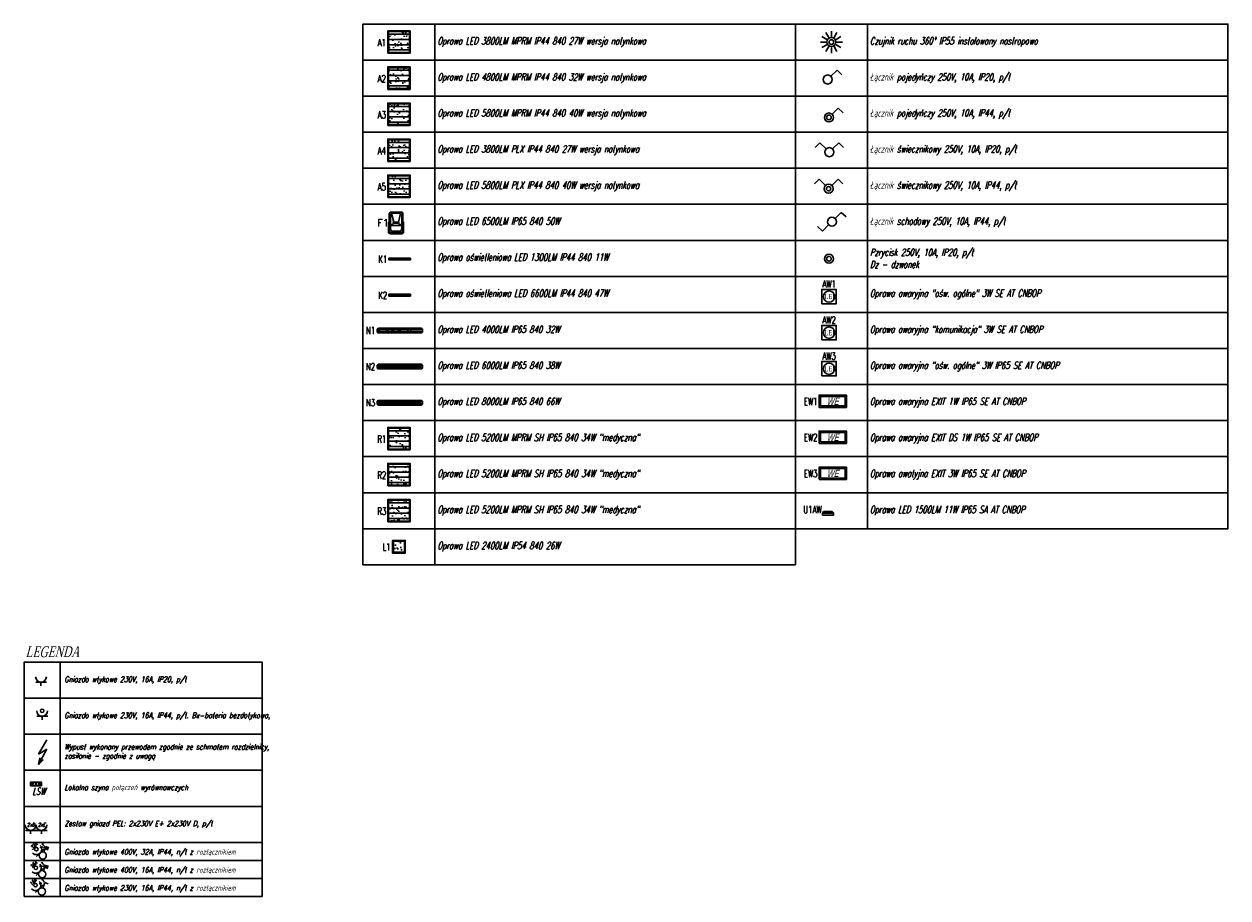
# Model space of a CAD drawing. Header units: millimetres. Extents: x 181179 to 194214, y -11455 to -6501.
# Tile 5 of 6: x 190874 to 194214, y -10968 to -8543. Entities that reach past the tile are written whole.
import ezdxf
from ezdxf.enums import TextEntityAlignment as Align

# ---------------------------------------------------------------- set-up
doc = ezdxf.new("R2010")
doc.units = ezdxf.units.MM
doc.linetypes.add('DASHEDX2', pattern=[38.1, 25.4, -12.7])
doc.layers.get('0').update_dxf_attribs({"lineweight": 30})
for name, color, linetype, lineweight in [('ele_oswietlenie', 4, 'Continuous', 30), ('ele_sila', 6, 'Continuous', 30), ('ele_uziom', 3, 'DASHEDX2', 30)]:
    doc.layers.add(name, color=color, linetype=linetype, lineweight=lineweight)
doc.styles.add('Opis ele', font='romans.shx', dxfattribs={"width": 0.7})
doc.styles.get("Standard").update_dxf_attribs({"font": 'romans.shx', "width": 0.7, "oblique": 15})

# ---------------------------------------------------------------- blocks, each defined once
blk = doc.blocks.new('Oprawa TORINO M 4x18W')
at = {"lineweight": 0}
h = blk.add_hatch(dxfattribs=at)
h.set_pattern_fill('AR-SAND', color=256, scale=0.5, style=0)
h.paths.add_polyline_path([(-70.4, -42.2), (-70.4, 15.8), (-12.4, 15.8), (-12.4, -42.2)])
for p, q in [((-68.4, 10.6), (-68.4, 6.6)), ((-68.4, 8.6), (-14.4, 8.6)), ((-14.4, 10.6), (-14.4, 6.6)), ((-68.4, -3.9), (-68.4, -7.9)), ((-68.4, -5.9), (-14.4, -5.9)), ((-68.4, -18.4), (-68.4, -22.4)), ((-68.4, -20.4), (-14.4, -20.4)), ((-68.4, -32.9), (-68.4, -36.9)), ((-14.4, -3.9), (-14.4, -7.9)), ((-14.4, -18.4), (-14.4, -22.4)), ((-14.4, -32.9), (-14.4, -36.9)), ((-68.4, -34.9), (-14.4, -34.9))]:
    blk.add_line(p, q)
for points in [[(-72.4, -44.2), (-10.4, -44.2), (-10.4, 17.8), (-72.4, 17.8)], [(-70.4, -42.2), (-12.4, -42.2), (-12.4, 15.8), (-70.4, 15.8)]]:
    blk.add_lwpolyline(points, close=True)
at = {"width": 0.7}
blk.add_attdef('RO/OB', text='', height=20, dxfattribs=at).set_placement((-47, 26.2), align=Align.MIDDLE)
at = {"flags": 1}
blk.add_attdef('MOC', (6.7, -7.2), '', height=10, dxfattribs=at)
for tag, p in [('OZNACZENIE', (-88.9, -14.7)), ('GRUPA', (26.5, -21.1))]:
    blk.add_attdef(tag, text='', height=15).set_placement(p, align=Align.MIDDLE)
at = {"color": 3}
blk.add_attdef('AW', (-50.1, -56.6), '', height=15, dxfattribs=at)
blk = doc.blocks.new('Oprawa PowerLug 1x150W 180')
for p, q in [((-47.8, -41.7), (-44, -57.5)), ((-31.5, -41.7), (-35.2, -57.5)), ((-53.4, -56.9), (-53.1, -56.9)), ((-53.4, -56.9), (-53.4, -76.9)), ((-53.1, -56.9), (-53.1, -76.7)), ((-45.6, -60.8), (-50.1, -63.1)), ((-50.1, -63.1), (-29.1, -63.1)), ((-44, -58.1), (-43.4, -58.1)), ((-44, -58.4), (-43.4, -58.4)), ((-42.6, -57.4), (-36.7, -57.4)), ((-36.7, -59.1), (-42.6, -59.1)), ((-35.9, -58.1), (-35.3, -58.1)), ((-35.9, -58.4), (-35.3, -58.4)), ((-33.6, -60.8), (-29.1, -63.1)), ((-26.1, -56.9), (-25.8, -56.9)), ((-26.1, -56.9), (-26.1, -76.7)), ((-25.8, -56.9), (-25.8, -76.9)), ((-53.4, -76.9), (-49.9, -78.5)), ((-53.1, -76.7), (-49.8, -78.2)), ((-29.3, -78.5), (-49.9, -78.5)), ((-29.3, -78.5), (-49.9, -78.5)), ((-49.8, -78.2), (-29.4, -78.2)), ((-46.3, -78), (-45.9, -78)), ((-46.3, -78.2), (-46.3, -78)), ((-45.9, -78.2), (-46.3, -78.2)), ((-45.9, -78), (-45.6, -78)), ((-45.6, -78.2), (-45.9, -78.2)), ((-45.6, -78), (-45.6, -78.2)), ((-33.3, -78), (-33.7, -78)), ((-33.7, -78), (-33.7, -78.2)), ((-32.9, -78), (-33.3, -78)), ((-32.9, -78.2), (-32.9, -78)), ((-26.1, -76.7), (-29.4, -78.2)), ((-25.8, -76.9), (-29.3, -78.5))]:
    blk.add_line(p, q)
for points in [[(-49.1, -75.9), (-30.1, -75.9, 0.414214), (-27.1, -72.9), (-27.1, -41.9, 0.414214), (-30.1, -38.9), (-49.1, -38.9, 0.414214), (-52.1, -41.9), (-52.1, -72.9, 0.414214)], [(-45.1, -73.9), (-34.1, -73.9, 0.414214), (-29.1, -68.9), (-29.1, -45.9, 0.414214), (-34.1, -40.9), (-45.1, -40.9, 0.414214), (-50.1, -45.9), (-50.1, -68.9, 0.414214)]]:
    blk.add_lwpolyline(points, format="xyb", close=True)
for points in [[(-53.1, -57.9), (-52.1, -57.9), (-52.1, -56.9), (-53.1, -56.9)], [(-44.8, -57.9), (-44, -57.9), (-44, -58.5), (-44.8, -58.5)], [(-34.4, -57.9), (-35.2, -57.9), (-35.2, -58.5), (-34.4, -58.5)], [(-27.1, -57.9), (-26.1, -57.9), (-26.1, -56.9), (-27.1, -56.9)], [(-46.7, -78), (-46.3, -78), (-46.3, -78.2), (-46.7, -78.2)], [(-45.6, -78), (-45.2, -78), (-45.2, -78.2), (-45.6, -78.2)], [(-33.7, -78), (-34, -78), (-34, -78.2), (-33.7, -78.2)], [(-32.5, -78), (-32.9, -78), (-32.9, -78.2), (-32.5, -78.2)]]:
    blk.add_lwpolyline(points, close=True)
for centre, radius, start, end in [((-47, -58.2), 3, 296.9569, 13.187), ((-42.6, -58.2), 0.851, 90, 270), ((-36.7, -58.2), 0.851, 270, 90), ((-32.3, -58.2), 3, 166.813, 243.0431)]:
    blk.add_arc(centre, radius, start, end)
for tag, p in [('RO/OB', (-31.7, 15.3)), ('OZNACZENIE', (-117.1, -28.3)), ('GRUPA', (26.5, -21.1))]:
    blk.add_attdef(tag, text='', height=10).set_placement(p, align=Align.MIDDLE)
at = {"flags": 1}
blk.add_attdef('MOC', (6.7, -7.2), '', height=10, dxfattribs=at)
blk.add_attdef('AW', (-40.5, -73.8), '', height=10)
blk = doc.blocks.new('Oprawa X-WALL LED')
blk.add_line((-121.6, -6.5), (-61.6, -6.5))
blk.add_lwpolyline([(-121.6, -9), (-61.6, -9), (-61.6, -4), (-121.6, -4)], close=True)
for tag, height, p in [('OZNACZENIE', 15, (-157.8, -5.2)), ('RO/OB', 15, (-87.2, 9.6)), ('GRUPA', 10, (-2.5, -46.6))]:
    blk.add_attdef(tag, text='', height=height).set_placement(p, align=Align.MIDDLE)
at = {"color": 3}
blk.add_attdef('AW', (-95.3, -28.5), '', height=15, dxfattribs=at)
at = {"flags": 1}
blk.add_attdef('MOC', (-22.2, -32.7), '', height=10, dxfattribs=at)
blk = doc.blocks.new('Oprawa AQUAR 2x36W')
h = blk.add_hatch()
h.set_pattern_fill('AR-SAND', color=256, scale=0.5, style=0)
h.paths.add_polyline_path([(-145.3, -3.2), (-145.3, -8.2, 0.414214), (-142.3, -11.2), (-24.3, -11.2, 0.414214), (-21.3, -8.2), (-21.3, -3.2, 0.414214), (-24.3, -0.2), (-142.3, -0.2, 0.414214)])
for p, q in [((-142.3, -1.5), (-142.3, -4.5)), ((-142.3, -3), (-25.3, -3)), ((-142.3, -6.9), (-142.3, -9.9)), ((-142.3, -8.4), (-25.3, -8.4)), ((-25.3, -1.5), (-25.3, -4.5)), ((-25.3, -6.9), (-25.3, -9.9))]:
    blk.add_line(p, q)
for points in [[(-142.3, -12.2), (-24.3, -12.2, 0.414214), (-20.3, -8.2), (-20.3, -3.2, 0.414214), (-24.3, 0.8), (-142.3, 0.8, 0.414214), (-146.3, -3.2), (-146.3, -8.2, 0.414214)], [(-142.3, -11.2), (-24.3, -11.2, 0.414214), (-21.3, -8.2), (-21.3, -3.2, 0.414214), (-24.3, -0.2), (-142.3, -0.2, 0.414214), (-145.3, -3.2), (-145.3, -8.2, 0.414214)]]:
    blk.add_lwpolyline(points, format="xyb", close=True)
for tag, height, p in [('OZNACZENIE', 15, (-157.8, -5.2)), ('RO/OB', 15, (-87.2, 9.6)), ('GRUPA', 10, (-2.5, -46.6))]:
    blk.add_attdef(tag, text='', height=height).set_placement(p, align=Align.MIDDLE)
at = {"color": 3}
blk.add_attdef('AW', (-95.3, -28.5), '', height=15, dxfattribs=at)
at = {"flags": 1}
blk.add_attdef('MOC', (-22.2, -32.7), '', height=10, dxfattribs=at)
blk = doc.blocks.new('Oprawa EW LED 3W sym')
at = {"color": 3}
blk.add_lwpolyline([(-118.6, -20.4), (-78.6, -20.4), (-78.6, 19.6), (-118.6, 19.6)], close=True, dxfattribs=at)
blk.add_circle((-98.6, -0.4), 15.8, dxfattribs=at)
at = {"color": 3, "insert": (-111.4, 6.5), "char_height": 14, "attachment_point": 1, "style": 'Opis ele'}
blk.add_mtext_dynamic_manual_height_columns('{\\fTimes New Roman|b0|i0|c238|p18;LED}', width=20.669, gutter_width=12.5, heights=[0], dxfattribs=at)
for tag, p in [('RO/OB', (-99.2, 12.9)), ('OZNACZENIE', (-220.1, -24.1))]:
    blk.add_attdef(tag, text='', height=10).set_placement(p, align=Align.MIDDLE)
at = {"flags": 1}
blk.add_attdef('MOC', (6.7, -7.2), '', height=10, dxfattribs=at)
blk = doc.blocks.new('Oprawa EXIT 1x8W n')
at = {"color": 3}
for points in [[(-141.7, -32.4), (-65.7, -32.4), (-65.7, 1.6), (-141.7, 1.6)], [(-137.7, -28.4), (-69.7, -28.4), (-69.7, -2.4), (-137.7, -2.4)]]:
    blk.add_lwpolyline(points, close=True, dxfattribs=at)
at = {"color": 3, "insert": (-103.7, -15.4), "char_height": 20, "width": 68, "attachment_point": 5}
blk.add_mtext('{\\fArial|b0|i0|c238|p34;WE}', dxfattribs=at)
for tag, p in [('RO/OB', (-99.2, 12.9)), ('OZNACZENIE', (-106.6, -21.6))]:
    blk.add_attdef(tag, text='', height=15).set_placement(p, align=Align.MIDDLE)
at = {"flags": 1}
blk.add_attdef('MOC', (-77.8, -7.3), '', height=10, dxfattribs=at)
blk = doc.blocks.new('Oprawa DROP I 1x13')
for p, q in [((-46.9, -17.3), (-17, -17.3)), ((-32, -13.1), (-42.4, -17.3)), ((-32, -13.1), (-21.6, -17.3))]:
    blk.add_line(p, q)
blk.add_lwpolyline([(-47, -23.1), (-17, -23.1), (-17, -18.1, 0.414214), (-22, -13.1), (-42, -13.1, 0.414214), (-47, -18.1)], format="xyb", close=True)
for tag, p in [('RO/OB', (-31.7, 15.3)), ('OZNACZENIE', (-117.1, -28.3)), ('GRUPA', (26.5, -21.1))]:
    blk.add_attdef(tag, text='', height=10).set_placement(p, align=Align.MIDDLE)
at = {"flags": 1}
blk.add_attdef('MOC', (6.7, -7.2), '', height=10, dxfattribs=at)
blk.add_attdef('AW', (-40.5, -73.8), '', height=10)
blk = doc.blocks.new('CR-360')
for p, q in [((-58.2, -30.7), (-74.1, -30.7)), ((-56.3, -23.4), (-70, -15.4)), ((-50.9, -18), (-58.8, -4.3)), ((-43.5, -16), (-43.5, -0.2)), ((-36.2, -18), (-28.3, -4.3)), ((-30.8, -23.4), (-17.1, -15.4)), ((-28.8, -30.7), (-13, -30.7)), ((-56.3, -38.1), (-70, -46)), ((-50.9, -43.4), (-58.8, -57.2)), ((-43.5, -45.4), (-43.5, -61.3)), ((-36.2, -43.4), (-28.3, -57.2)), ((-30.8, -38.1), (-17.1, -46))]:
    blk.add_line(p, q)
for radius in [12.5, 6.51]:
    blk.add_circle((-43.5, -30.7), radius)
for tag, p in [('RO/OB', (-31.7, 15.3)), ('GRUPA', (35.1, -9.6)), ('GRUPA', (26.5, -21.1))]:
    blk.add_attdef(tag, text='', height=15).set_placement(p, align=Align.MIDDLE)
blk = doc.blocks.new('Wylacznik 1b IP20')
for p, q in [((-34.7, -21.9), (-17.4, -4.6)), ((-17.4, -4.6), (-4.2, -17.4))]:
    blk.add_line(p, q)
blk.add_circle((-43.5, -30.7), 12.5)
at = {"width": 0.7}
blk.add_attdef('RO/OB', text='', height=20, dxfattribs=at).set_placement((-31.7, 15.3), align=Align.MIDDLE)
for p in [(26.5, -21.1), (35.1, -9.6)]:
    blk.add_attdef('GRUPA', text='', height=10).set_placement(p, align=Align.MIDDLE)
blk = doc.blocks.new('Wylacznik 1b IP44')
for p, q in [((-34.7, -21.9), (-17.4, -4.6)), ((-17.4, -4.6), (-4.2, -17.4))]:
    blk.add_line(p, q)
for radius in [12.5, 6.51]:
    blk.add_circle((-43.5, -30.7), radius)
for tag, p in [('RO/OB', (-31.7, 15.3)), ('GRUPA', (35.1, -9.6)), ('GRUPA', (26.5, -21.1))]:
    blk.add_attdef(tag, text='', height=15).set_placement(p, align=Align.MIDDLE)
blk = doc.blocks.new('Wylacznik sw. IP20')
for p, q in [((-69.7, -4.6), (-82.9, -17.4)), ((-52.4, -21.9), (-69.7, -4.6)), ((-34.7, -21.9), (-17.4, -4.6)), ((-17.4, -4.6), (-4.2, -17.4))]:
    blk.add_line(p, q)
blk.add_circle((-43.5, -30.7), 12.5)
for tag, p in [('RO/OB', (-31.7, 15.3)), ('GRUPA', (35.1, -9.6)), ('GRUPA', (26.5, -21.1))]:
    blk.add_attdef(tag, text='', height=15).set_placement(p, align=Align.MIDDLE)
blk = doc.blocks.new('Wylacznik sw. IP44')
for p, q in [((-69.7, -4.6), (-82.9, -17.4)), ((-52.4, -21.9), (-69.7, -4.6)), ((-34.7, -21.9), (-17.4, -4.6)), ((-17.4, -4.6), (-4.2, -17.4))]:
    blk.add_line(p, q)
for radius in [12.5, 6.08]:
    blk.add_circle((-43.5, -30.7), radius)
for tag, p in [('RO/OB', (-31.7, 15.3)), ('GRUPA', (26.5, -21.1)), ('GRUPA', (35.1, -9.6))]:
    blk.add_attdef(tag, text='', height=10).set_placement(p, align=Align.MIDDLE)
blk = doc.blocks.new('Wylacznik sch.  IP20')
for p, q in [((-34.7, -21.9), (-17.4, -4.6)), ((-17.4, -4.6), (-4.2, -17.4)), ((-69.7, -56.8), (-82.9, -44)), ((-52.4, -39.6), (-69.7, -56.8))]:
    blk.add_line(p, q)
blk.add_circle((-43.5, -30.7), 12.5)
at = {"width": 0.7}
blk.add_attdef('RO/OB', text='', height=20, dxfattribs=at).set_placement((-31.7, 15.3), align=Align.MIDDLE)
for p in [(35.1, -9.6), (-56.4, -57.4)]:
    blk.add_attdef('GRUPA', text='', height=10).set_placement(p, align=Align.MIDDLE)
blk = doc.blocks.new('Przycisk. IP44')
for radius in [12.5, 6.51]:
    blk.add_circle((-43.5, -30.7), radius)
for tag, p in [('RO/OB', (-31.7, 15.3)), ('GRUPA', (35.1, -9.6)), ('GRUPA', (26.5, -21.1))]:
    blk.add_attdef(tag, text='', height=15).set_placement(p, align=Align.MIDDLE)
blk = doc.blocks.new('luxiona beryl')
h = blk.add_hatch()
h.set_pattern_fill('AR-SAND', color=256, scale=0.5, style=0)
h.set_pattern_definition([(37.5, (-25.876, -82.348), (-0.8, 24.4707), [0, -19.304, 0, -21.59, 0, -20.6375]), (7.5, (-25.876, -82.348), (22.476, 35.841), [0, -10.414, 0, -17.399, 0, -6.6675]), (327.5, (-41.497, -82.348), (39.5496, 0.072), [0, -6.35, 0, -22.86, 0, -29.845]), (317.5, (-41.497, -82.348), (38.178, 11.146), [0, -3.175, 0, -14.986, 0, -17.145])])
h.paths.add_polyline_path([(-110, -35.6), (-110, -4.6), (-79, -4.6), (-79, -35.6)])
for points in [[(-112, -37.6), (-77, -37.6), (-77, -2.6), (-112, -2.6)], [(-110, -35.6), (-79, -35.6), (-79, -4.6), (-110, -4.6)]]:
    blk.add_lwpolyline(points, close=True)
for tag, height, p in [('OZNACZENIE', 15, (-157.8, -5.2)), ('RO/OB', 15, (-87.2, 9.6)), ('GRUPA', 10, (-2.5, -46.6))]:
    blk.add_attdef(tag, text='', height=height).set_placement(p, align=Align.MIDDLE)
at = {"color": 3}
blk.add_attdef('AW', (-95.3, -28.5), '', height=15, dxfattribs=at)
at = {"flags": 1}
blk.add_attdef('MOC', (-22.2, -32.7), '', height=10, dxfattribs=at)
blk = doc.blocks.new('Gn 230V IP20')
for p, q in [((-14.3, 10), (15.7, 10)), ((0, 10), (0, 0))]:
    blk.add_line(p, q)
blk.add_arc((0, 25), 15, 180, 0)
blk.add_attdef('RO/OB', text='', height=10).set_placement((-0.1, 33.7), align=Align.MIDDLE)
at = {"flags": 1}
blk.add_attdef('MOC', (25.6, 12.9), '', height=10, dxfattribs=at)
blk = doc.blocks.new('Gn 230V IP44')
for p, q in [((-14.3, 10), (15.7, 10)), ((0, 10), (0, 0))]:
    blk.add_line(p, q)
blk.add_circle((0, 25), 4.82)
blk.add_arc((0, 25), 15, 180, 0)
blk.add_attdef('RO/OB', text='', height=15).set_placement((0.3, 42), align=Align.MIDDLE)
at = {"width": 0.7}
blk.add_attdef('UWAGA', text='', height=20, dxfattribs=at).set_placement((-36.2, -4.2), align=Align.CENTER)
at = {"flags": 1}
blk.add_attdef('MOC', (25.6, 12.9), '', height=10, dxfattribs=at)
blk = doc.blocks.new('A$C49961664')
at = {"layer": 'ele_uziom', "linetype": 'Continuous'}
blk.add_lwpolyline([(0, 20), (60, 20), (60, 0), (0, 0)], close=True, dxfattribs=at)
for centre in [(10, 10), (30, 10), (50, 10)]:
    blk.add_circle(centre, 5, dxfattribs=at)
blk = doc.blocks.new('Wypust')
for p, q in [((3.1, 34.3), (-19.8, -6.1)), ((2.9, 7.7), (-20.3, -34.5)), ((-19.8, -6.1), (2.9, 7.7)), ((-20.3, -34.5), (-16.4, -16)), ((-15.3, -19.7), (-20.3, -34.5)), ((-20.3, -34.5), (-6.8, -21.3)), ((-10.5, -22.4), (-20.3, -34.5)), ((-16.4, -16), (-14.2, -23.4)), ((-6.8, -21.3), (-14.2, -23.4))]:
    blk.add_line(p, q)
at = {"width": 0.7}
for tag, height, p in [('RO/OB', 20, (0.3, 42)), ('UWAGA', 15, (-44.1, -16.9))]:
    blk.add_attdef(tag, text='', height=height, dxfattribs=at).set_placement(p, align=Align.MIDDLE)
at = {"flags": 1}
blk.add_attdef('MOC', (10.8, 8.5), '', height=10, dxfattribs=at)
blk = doc.blocks.new('Gn 230V D')
at = {"color": 1}
for p, q in [((-14.3, 10), (15.7, 10)), ((0, 10), (0, 0))]:
    blk.add_line(p, q, dxfattribs=at)
blk.add_arc((0, 25), 15, 180, 0, dxfattribs=at)
at = {"color": 1, "insert": (0.6, 25.6), "char_height": 10, "width": 15.68, "attachment_point": 5}
blk.add_mtext('2xD', dxfattribs=at)
blk.add_attdef('RO/OB', text='', height=15).set_placement((0.3, 42), align=Align.MIDDLE)
at = {"flags": 1}
blk.add_attdef('MOC', (25.6, 12.9), '', height=10, dxfattribs=at)
blk = doc.blocks.new('Gn 230V E')
for p, q in [((-14.3, 10), (15.7, 10)), ((0, 10), (0, 0))]:
    blk.add_line(p, q)
blk.add_arc((0, 25), 15, 180, 0)
at = {"insert": (0.6, 25.6), "char_height": 10, "width": 15.68, "attachment_point": 5}
blk.add_mtext('2xE', dxfattribs=at)
blk.add_attdef('RO/OB', text='', height=15).set_placement((0.3, 42), align=Align.MIDDLE)
at = {"flags": 1}
blk.add_attdef('MOC', (25.6, 12.9), '', height=10, dxfattribs=at)
blk = doc.blocks.new('Gn 400A 32V')
for p, q in [((-14.3, 10), (15.7, 10)), ((9, 4.4), (23.4, 11.6)), ((10, 20.5), (16.8, 16.7)), ((18.2, 9.1), (22.4, 0.6)), ((20.8, 10.3), (25, 1.9)), ((23.4, 11.6), (27.6, 3.2))]:
    blk.add_line(p, q)
for centre, radius in [((0, 0), 10), ((0, 25), 4.82)]:
    blk.add_circle(centre, radius)
blk.add_arc((0, 25), 15, 180, 0)
at = {"char_height": 10, "attachment_point": 1}
for s, insert in [('32A', (-9.4, 40.9)), ('3', (14.9, 23.4))]:
    blk.add_mtext_dynamic_manual_height_columns(s, width=5.389, gutter_width=12.5, heights=[0], dxfattribs=dict(at, insert=insert))
blk.add_attdef('RO/OB', text='', height=15).set_placement((0.3, 42), align=Align.MIDDLE)
at = {"width": 0.7}
blk.add_attdef('UWAGA', text='', height=20, dxfattribs=at).set_placement((-58.7, 8), align=Align.CENTER)
at = {"flags": 1}
blk.add_attdef('MOC', (25.6, 12.9), '', height=10, dxfattribs=at)
blk = doc.blocks.new('Gn 230V 16A')
for p, q in [((-14.3, 10), (15.7, 10)), ((9, 4.4), (23.4, 11.6)), ((10, 20.5), (16.8, 16.7)), ((23.4, 11.6), (27.6, 3.2))]:
    blk.add_line(p, q)
for centre, radius in [((0, 0), 10), ((0, 25), 4.82)]:
    blk.add_circle(centre, radius)
blk.add_arc((0, 25), 15, 180, 0)
at = {"char_height": 10, "attachment_point": 1}
for s, insert in [('16A', (-9.4, 40.9)), ('1', (18.7, 23.5))]:
    blk.add_mtext_dynamic_manual_height_columns(s, width=5.389, gutter_width=12.5, heights=[0], dxfattribs=dict(at, insert=insert))
blk.add_attdef('RO/OB', text='', height=15).set_placement((0.3, 42), align=Align.MIDDLE)
at = {"width": 0.7}
blk.add_attdef('UWAGA', text='', height=20, dxfattribs=at).set_placement((-58.7, 8), align=Align.CENTER)
at = {"flags": 1}
blk.add_attdef('MOC', (25.6, 12.9), '', height=10, dxfattribs=at)
blk = doc.blocks.new('Gn 400A 16V')
for p, q in [((-14.3, 10), (15.7, 10)), ((9, 4.4), (23.4, 11.6)), ((10, 20.5), (16.8, 16.7)), ((18.2, 9.1), (22.4, 0.6)), ((20.8, 10.3), (25, 1.9)), ((23.4, 11.6), (27.6, 3.2))]:
    blk.add_line(p, q)
for centre, radius in [((0, 0), 10), ((0, 25), 4.82)]:
    blk.add_circle(centre, radius)
blk.add_arc((0, 25), 15, 180, 0)
at = {"char_height": 10, "attachment_point": 1}
for s, insert in [('16A', (-9.4, 40.9)), ('3', (14.9, 23.4))]:
    blk.add_mtext_dynamic_manual_height_columns(s, width=5.389, gutter_width=12.5, heights=[0], dxfattribs=dict(at, insert=insert))
blk.add_attdef('RO/OB', text='', height=15).set_placement((0.3, 42), align=Align.MIDDLE)
at = {"width": 0.7}
blk.add_attdef('UWAGA', text='', height=20, dxfattribs=at).set_placement((-58.7, 8), align=Align.CENTER)
at = {"flags": 1}
blk.add_attdef('MOC', (25.6, 12.9), '', height=10, dxfattribs=at)

msp = doc.modelspace()

# ---------------------------------------------------------------- linework, layer by layer
at = {"layer": 'ele_oswietlenie'}
for points in [[(191813.6, -8643.5), (192013.6, -8643.5), (192013.6, -8543.5), (191813.6, -8543.5)], [(192013.6, -8643.5), (193013.6, -8643.5), (193013.6, -8543.5), (192013.6, -8543.5)], [(193013.6, -8643.5), (193213.6, -8643.5), (193213.6, -8543.5), (193013.6, -8543.5)], [(193213.6, -8643.5), (194213.6, -8643.5), (194213.6, -8543.5), (193213.6, -8543.5)], [(191813.6, -8743.5), (192013.6, -8743.5), (192013.6, -8643.5), (191813.6, -8643.5)], [(192013.6, -8743.5), (193013.6, -8743.5), (193013.6, -8643.5), (192013.6, -8643.5)], [(193013.6, -8743.5), (193213.6, -8743.5), (193213.6, -8643.5), (193013.6, -8643.5)], [(193213.6, -8743.5), (194213.6, -8743.5), (194213.6, -8643.5), (193213.6, -8643.5)], [(191813.6, -8843.5), (192013.6, -8843.5), (192013.6, -8743.5), (191813.6, -8743.5)], [(192013.6, -8843.5), (193013.6, -8843.5), (193013.6, -8743.5), (192013.6, -8743.5)], [(193013.6, -8843.5), (193213.6, -8843.5), (193213.6, -8743.5), (193013.6, -8743.5)], [(193213.6, -8843.5), (194213.6, -8843.5), (194213.6, -8743.5), (193213.6, -8743.5)], [(191813.6, -8943.5), (192013.6, -8943.5), (192013.6, -8843.5), (191813.6, -8843.5)], [(192013.6, -8943.5), (193013.6, -8943.5), (193013.6, -8843.5), (192013.6, -8843.5)], [(193013.6, -8943.5), (193213.6, -8943.5), (193213.6, -8843.5), (193013.6, -8843.5)], [(193213.6, -8943.5), (194213.6, -8943.5), (194213.6, -8843.5), (193213.6, -8843.5)], [(191813.6, -9043.5), (192013.6, -9043.5), (192013.6, -8943.5), (191813.6, -8943.5)], [(192013.6, -9043.5), (193013.6, -9043.5), (193013.6, -8943.5), (192013.6, -8943.5)], [(193013.6, -9043.5), (193213.6, -9043.5), (193213.6, -8943.5), (193013.6, -8943.5)], [(193213.6, -9043.5), (194213.6, -9043.5), (194213.6, -8943.5), (193213.6, -8943.5)], [(191813.6, -9143.5), (192013.6, -9143.5), (192013.6, -9043.5), (191813.6, -9043.5)], [(192013.6, -9143.5), (193013.6, -9143.5), (193013.6, -9043.5), (192013.6, -9043.5)], [(193013.6, -9143.5), (193213.6, -9143.5), (193213.6, -9043.5), (193013.6, -9043.5)], [(193213.6, -9143.5), (194213.6, -9143.5), (194213.6, -9043.5), (193213.6, -9043.5)], [(191813.6, -9243.5), (192013.6, -9243.5), (192013.6, -9143.5), (191813.6, -9143.5)], [(192013.6, -9243.5), (193013.6, -9243.5), (193013.6, -9143.5), (192013.6, -9143.5)], [(193013.6, -9243.5), (193213.6, -9243.5), (193213.6, -9143.5), (193013.6, -9143.5)], [(193213.6, -9243.5), (194213.6, -9243.5), (194213.6, -9143.5), (193213.6, -9143.5)], [(191813.6, -9343.5), (192013.6, -9343.5), (192013.6, -9243.5), (191813.6, -9243.5)], [(192013.6, -9343.5), (193013.6, -9343.5), (193013.6, -9243.5), (192013.6, -9243.5)], [(193013.6, -9343.5), (193213.6, -9343.5), (193213.6, -9243.5), (193013.6, -9243.5)], [(193213.6, -9343.5), (194213.6, -9343.5), (194213.6, -9243.5), (193213.6, -9243.5)], [(191813.6, -9443.5), (192013.6, -9443.5), (192013.6, -9343.5), (191813.6, -9343.5)], [(192013.6, -9443.5), (193013.6, -9443.5), (193013.6, -9343.5), (192013.6, -9343.5)], [(193013.6, -9443.5), (193213.6, -9443.5), (193213.6, -9343.5), (193013.6, -9343.5)], [(193213.6, -9443.5), (194213.6, -9443.5), (194213.6, -9343.5), (193213.6, -9343.5)], [(191813.6, -9543.5), (192013.6, -9543.5), (192013.6, -9443.5), (191813.6, -9443.5)], [(192013.6, -9543.5), (193013.6, -9543.5), (193013.6, -9443.5), (192013.6, -9443.5)], [(193013.6, -9543.5), (193213.6, -9543.5), (193213.6, -9443.5), (193013.6, -9443.5)], [(193213.6, -9543.5), (194213.6, -9543.5), (194213.6, -9443.5), (193213.6, -9443.5)], [(191813.6, -9643.5), (192013.6, -9643.5), (192013.6, -9543.5), (191813.6, -9543.5)], [(192013.6, -9643.5), (193013.6, -9643.5), (193013.6, -9543.5), (192013.6, -9543.5)], [(193013.6, -9643.5), (193213.6, -9643.5), (193213.6, -9543.5), (193013.6, -9543.5)], [(193213.6, -9643.5), (194213.6, -9643.5), (194213.6, -9543.5), (193213.6, -9543.5)], [(191813.6, -9743.5), (192013.6, -9743.5), (192013.6, -9643.5), (191813.6, -9643.5)], [(192013.6, -9743.5), (193013.6, -9743.5), (193013.6, -9643.5), (192013.6, -9643.5)], [(193013.6, -9743.5), (193213.6, -9743.5), (193213.6, -9643.5), (193013.6, -9643.5)], [(193213.6, -9743.5), (194213.6, -9743.5), (194213.6, -9643.5), (193213.6, -9643.5)], [(191813.6, -9843.5), (192013.6, -9843.5), (192013.6, -9743.5), (191813.6, -9743.5)], [(192013.6, -9843.5), (193013.6, -9843.5), (193013.6, -9743.5), (192013.6, -9743.5)], [(193013.6, -9843.5), (193213.6, -9843.5), (193213.6, -9743.5), (193013.6, -9743.5)], [(193213.6, -9843.5), (194213.6, -9843.5), (194213.6, -9743.5), (193213.6, -9743.5)], [(191813.6, -9943.5), (192013.6, -9943.5), (192013.6, -9843.5), (191813.6, -9843.5)], [(192013.6, -9943.5), (193013.6, -9943.5), (193013.6, -9843.5), (192013.6, -9843.5)], [(193013.6, -9943.5), (193213.6, -9943.5), (193213.6, -9843.5), (193013.6, -9843.5)], [(193213.6, -9943.5), (194213.6, -9943.5), (194213.6, -9843.5), (193213.6, -9843.5)], [(191813.6, -10043.5), (192013.6, -10043.5), (192013.6, -9943.5), (191813.6, -9943.5)], [(192013.6, -10043.5), (193013.6, -10043.5), (193013.6, -9943.5), (192013.6, -9943.5)]]:
    msp.add_lwpolyline(points, close=True, dxfattribs=at)
at = {"layer": 'ele_sila'}
for points in [[(190873.6, -10413.7), (190973.6, -10413.7), (190973.6, -10313.7), (190873.6, -10313.7)], [(190973.6, -10413.7), (191534.4, -10413.7), (191534.4, -10313.7), (190973.6, -10313.7)], [(190873.6, -10513.7), (190973.6, -10513.7), (190973.6, -10413.7), (190873.6, -10413.7)], [(190973.6, -10513.7), (191534.4, -10513.7), (191534.4, -10413.7), (190973.6, -10413.7)], [(190873.6, -10613.7), (190973.6, -10613.7), (190973.6, -10513.7), (190873.6, -10513.7)], [(190973.6, -10613.7), (191534.4, -10613.7), (191534.4, -10513.7), (190973.6, -10513.7)], [(190873.6, -10713.7), (190973.6, -10713.7), (190973.6, -10613.7), (190873.6, -10613.7)], [(190973.6, -10713.7), (191534.4, -10713.7), (191534.4, -10613.7), (190973.6, -10613.7)], [(190873.6, -10813.7), (190973.6, -10813.7), (190973.6, -10713.7), (190873.6, -10713.7)], [(190973.6, -10813.7), (191534.4, -10813.7), (191534.4, -10713.7), (190973.6, -10713.7)], [(190873.6, -10863.7), (190973.6, -10863.7), (190973.6, -10813.7), (190873.6, -10813.7)], [(190973.6, -10863.7), (191534.4, -10863.7), (191534.4, -10813.7), (190973.6, -10813.7)], [(190873.6, -10913.7), (190973.6, -10913.7), (190973.6, -10863.7), (190873.6, -10863.7)], [(190973.6, -10913.7), (191534.4, -10913.7), (191534.4, -10863.7), (190973.6, -10863.7)], [(190873.6, -10963.7), (190973.6, -10963.7), (190973.6, -10913.7), (190873.6, -10913.7)], [(190973.6, -10963.7), (191534.4, -10963.7), (191534.4, -10913.7), (190973.6, -10913.7)]]:
    msp.add_lwpolyline(points, close=True, dxfattribs=at)

# ---------------------------------------------------------------- block references
at = {"layer": 'ele_oswietlenie'}
ref = msp.add_blockref('Oprawa TORINO M 4x18W', (191955, -8580.3), dxfattribs=at)
ref.add_attrib('OZNACZENIE', 'A1', dxfattribs={"layer": '0', "height": 20, "width": 0.7}).set_placement((191866, -8595), align=Align.MIDDLE)
at = {"layer": 'ele_oswietlenie', "color": 2}
msp.add_blockref('CR-360', (193157.1, -8562.7), dxfattribs=at)
at = {"layer": 'ele_oswietlenie'}
ref = msp.add_blockref('Oprawa TORINO M 4x18W', (191955, -8680.3), dxfattribs=at)
ref.add_attrib('OZNACZENIE', 'A2', dxfattribs={"layer": '0', "height": 20, "width": 0.7}).set_placement((191866, -8695), align=Align.MIDDLE)
for name, p in [('Wylacznik 1b IP20', (193146.6, -8666.5)), ('Wylacznik 1b IP44', (193149.9, -8771.9)), ('Wylacznik sw. IP20', (193151.4, -8868.1)), ('Wylacznik sw. IP44', (193149.2, -8969.5)), ('Wylacznik sch.  IP20', (193158.2, -9061.2)), ('Przycisk. IP44', (193150.2, -9163.9))]:
    msp.add_blockref(name, p, dxfattribs=at)
ref = msp.add_blockref('Oprawa TORINO M 4x18W', (191955, -8780.3), dxfattribs=at)
ref.add_attrib('OZNACZENIE', 'A3', dxfattribs={"layer": '0', "height": 20, "width": 0.7}).set_placement((191866, -8795), align=Align.MIDDLE)
ref = msp.add_blockref('Oprawa TORINO M 4x18W', (191955, -8880.3), dxfattribs=at)
ref.add_attrib('OZNACZENIE', 'A4', dxfattribs={"layer": '0', "height": 20, "width": 0.7}).set_placement((191866, -8895), align=Align.MIDDLE)
ref = msp.add_blockref('Oprawa TORINO M 4x18W', (191955, -8980.3), dxfattribs=at)
ref.add_attrib('OZNACZENIE', 'A5', dxfattribs={"layer": '0', "height": 20, "width": 0.7}).set_placement((191866, -8995), align=Align.MIDDLE)
ref = msp.add_blockref('Oprawa PowerLug 1x150W 180', (191965.9, -9005.9), dxfattribs=dict(at, xscale=1.52, yscale=1.52, zscale=1.52))
ref.add_attrib('OZNACZENIE', 'F1', dxfattribs={"layer": '0', "height": 20}).set_placement((191869.4, -9094.6), align=Align.MIDDLE)
ref = msp.add_blockref('Oprawa X-WALL LED', (192007.1, -9188.9), dxfattribs=at)
ref.add_attrib('OZNACZENIE', 'K1', dxfattribs={"layer": '0', "height": 20, "width": 0.7}).set_placement((191868.6, -9195.9), align=Align.MIDDLE)
ref = msp.add_blockref('Oprawa EW LED 3W sym', (193205.5, -9299.1), dxfattribs=at)
ref.add_attrib('OZNACZENIE', 'AW1', dxfattribs={"layer": '0', "height": 20, "width": 0.7}).set_placement((193107.1, -9264.5), align=Align.MIDDLE)
ref = msp.add_blockref('Oprawa X-WALL LED', (192007.1, -9288.9), dxfattribs=at)
ref.add_attrib('OZNACZENIE', 'K2', dxfattribs={"layer": '0', "height": 20, "width": 0.7}).set_placement((191868.6, -9295.9), align=Align.MIDDLE)
ref = msp.add_blockref('Oprawa EW LED 3W sym', (193205.5, -9399.1), dxfattribs=at)
ref.add_attrib('OZNACZENIE', 'AW2', dxfattribs={"layer": '0', "height": 20, "width": 0.7}).set_placement((193107.1, -9364.5), align=Align.MIDDLE)
ref = msp.add_blockref('Oprawa AQUAR 2x36W', (191999.6, -9388.1), dxfattribs=at)
ref.add_attrib('OZNACZENIE', 'N1', dxfattribs={"layer": '0', "height": 20, "width": 0.7}).set_placement((191834.8, -9393.7), align=Align.MIDDLE)
ref = msp.add_blockref('Oprawa EW LED 3W sym', (193205.5, -9499.1), dxfattribs=at)
ref.add_attrib('OZNACZENIE', 'AW3', dxfattribs={"layer": '0', "height": 20, "width": 0.7}).set_placement((193107.1, -9464.5), align=Align.MIDDLE)
ref = msp.add_blockref('Oprawa AQUAR 2x36W', (191999.6, -9488.1), dxfattribs=at)
ref.add_attrib('OZNACZENIE', 'N2', dxfattribs={"layer": '0', "height": 20, "width": 0.7}).set_placement((191834.8, -9493.7), align=Align.MIDDLE)
ref = msp.add_blockref('Oprawa AQUAR 2x36W', (191999.6, -9588.1), dxfattribs=at)
ref.add_attrib('OZNACZENIE', 'N3', dxfattribs={"layer": '0', "height": 20, "width": 0.7}).set_placement((191834.8, -9593.7), align=Align.MIDDLE)
ref = msp.add_blockref('Oprawa EXIT 1x8W n', (193220.9, -9574.4), dxfattribs=at)
ref.add_attrib('OZNACZENIE', 'EW1', dxfattribs={"layer": '0', "height": 20, "width": 0.7}).set_placement((193055.8, -9590.3), align=Align.MIDDLE)
ref = msp.add_blockref('Oprawa TORINO M 4x18W', (191955, -9680.3), dxfattribs=at)
ref.add_attrib('OZNACZENIE', 'R1', dxfattribs={"layer": '0', "height": 20, "width": 0.7}).set_placement((191866, -9695), align=Align.MIDDLE)
ref = msp.add_blockref('Oprawa EXIT 1x8W n', (193220.9, -9674.4), dxfattribs=at)
ref.add_attrib('OZNACZENIE', 'EW2', dxfattribs={"layer": '0', "height": 20, "width": 0.7}).set_placement((193055.8, -9690.3), align=Align.MIDDLE)
ref = msp.add_blockref('Oprawa TORINO M 4x18W', (191955, -9780.3), dxfattribs=at)
ref.add_attrib('OZNACZENIE', 'R2', dxfattribs={"layer": '0', "height": 20, "width": 0.7}).set_placement((191866, -9795), align=Align.MIDDLE)
ref = msp.add_blockref('Oprawa EXIT 1x8W n', (193220.9, -9774.4), dxfattribs=at)
ref.add_attrib('OZNACZENIE', 'EW3', dxfattribs={"layer": '0', "height": 20, "width": 0.7}).set_placement((193055.8, -9790.3), align=Align.MIDDLE)
ref = msp.add_blockref('Oprawa TORINO M 4x18W', (191955, -9880.3), dxfattribs=at)
ref.add_attrib('OZNACZENIE', 'R3', dxfattribs={"layer": '0', "height": 20, "width": 0.7}).set_placement((191866, -9895), align=Align.MIDDLE)
ref = msp.add_blockref('Oprawa DROP I 1x13', (193135.9, -9882.6), dxfattribs=at)
ref.add_attrib('OZNACZENIE', 'U1AW', dxfattribs={"layer": '0', "height": 20, "width": 0.7}).set_placement((193061, -9890.3), align=Align.MIDDLE)
ref = msp.add_blockref('luxiona beryl', (192008.1, -9973.3), dxfattribs=at)
ref.add_attrib('OZNACZENIE', 'L1', dxfattribs={"layer": '0', "height": 20, "width": 0.7}).set_placement((191879.3, -9994), align=Align.MIDDLE)
at = {"layer": 'ele_sila'}
msp.add_blockref('Gn 230V IP20', (190920.5, -10379.3), dxfattribs=at)
at = {"layer": 'ele_sila', "lineweight": 0}
for name, p in [('Gn 230V IP44', (190923.6, -10473.7)), ('Wypust', (190933.5, -10563)), ('Gn 230V D', (190891.7, -10790.2)), ('Gn 230V E', (190921.7, -10790.2))]:
    msp.add_blockref(name, p, dxfattribs=at)
at = {"layer": 'ele_sila', "rotation": 45}
for name, p in [('Gn 400A 32V', (190925.3, -10850.1)), ('Gn 400A 16V', (190924, -10902)), ('Gn 230V 16A', (190922.8, -10950))]:
    msp.add_blockref(name, p, dxfattribs=at)
at = {"layer": 'ele_uziom', "linetype": 'Continuous', "xscale": 0.5, "yscale": 0.5, "zscale": 0.5, "rotation": 180}
msp.add_blockref('A$C49961664', (190921.7, -10646.3), dxfattribs=at)

# ---------------------------------------------------------------- texts
at = {"layer": 'ele_oswietlenie', "char_height": 20, "attachment_point": 4}
for s, insert in [('{\\C7;Oprawa LED 3800LM MPRM IP44 840 27W wersja natynkowa }', (192020.2, -8593.5)), ('Czujnik ruchu 360%%D IP55 instalowany nastropowo', (193220.2, -8593.5)), ('{\\C7;Oprawa LED 4800LM MPRM IP44 840 32W wersja natynkowa}', (192020.2, -8693.5)), ('Łącznik pojedyńczy 250V, 10A, IP20, p/t', (193220.2, -8693.5)), ('{\\C7;Oprawa LED 5800LM MPRM IP44 840 40W wersja natynkowa}', (192020.2, -8793.5)), ('Łącznik pojedyńczy 250V, 10A, IP44, p/t', (193220.2, -8793.5)), ('{\\C7;Oprawa LED 3800LM PLX IP44 840 27W wersja natynkowa}', (192020.2, -8893.5)), ('Łącznik świecznikowy 250V, 10A, IP20, p/t', (193220.2, -8893.5)), ('{\\C7;Oprawa LED 5800LM PLX IP44 840 40W wersja natynkowa}', (192020.2, -8993.5)), ('Łącznik świecznikowy 250V, 10A, IP44, p/t', (193220.2, -8993.5)), ('Oprawa {\\C7;LED 6500LM IP65 840 50W }', (192020.2, -9093.5)), ('Łącznik schodowy 250V, 10A, IP44, p/t', (193220.2, -9093.5)), ('Pzrycisk 250V, 10A, IP20, p/t\\PDz - dzwonek', (193220.2, -9193.5)), ('{\\C7;Oprawa awaryjna "ośw. ogólne" 3W SE AT CNBOP }', (193220.2, -9293.5)), ('{\\C7;Oprawa LED 4000LM IP65 840 32W}', (192020.2, -9393.5)), ('{\\C7;Oprawa awaryjna "komunikacja" 3W SE AT CNBOP }', (193220.2, -9393.5)), ('{\\C7;Oprawa LED 6000LM IP65 840 38W}', (192020.2, -9493.5)), ('{\\C7;Oprawa awaryjna "ośw. ogólne" 3W IP65 SE AT CNBOP }', (193220.2, -9493.5)), ('{\\C7;Oprawa LED 8000LM IP65 840 66W}', (192020.2, -9593.5)), ('{\\C7;Oprawa awaryjna EXIT 1W IP65 SE AT CNBOP }', (193220.2, -9593.5)), ('{\\C7;Oprawa LED 5200LM MPRM SH IP65 840 34W "medyczna"}', (192020.2, -9693.5)), ('{\\C7;Oprawa awaryjna EXIT DS 1W IP65 SE AT CNBOP  }', (193220.2, -9693.5)), ('{\\C7;Oprawa LED 5200LM MPRM SH IP65 840 34W "medyczna"}', (192020.2, -9793.5)), ('{\\C7;Oprawa awatyjna EXIT 3W IP65 SE AT CNBOP }', (193220.2, -9793.5)), ('{\\C7;Oprawa LED 5200LM MPRM SH IP65 840 34W "medyczna"}', (192020.2, -9893.5)), ('{\\C7;Oprawa LED 1500LM 11W IP65 SA AT CNBOP }', (193220.2, -9893.5)), ('{\\C7;Oprawa LED 2400LM IP54 840 26W}', (192020.2, -9993.5))]:
    msp.add_mtext_dynamic_manual_height_columns(s, width=986.733, gutter_width=12.5, heights=[0], dxfattribs=dict(at, insert=insert))
at = {"layer": 'ele_oswietlenie', "char_height": 20, "width": 986.733, "attachment_point": 4}
for s, insert in [('Oprawa oświetleniowa LED 1300LM IP44 840 11W', (192020.2, -9193.5)), ('Oprawa oświetleniowa {\\C7;LED 6600LM IP44 840 47W}', (192020.2, -9293.5))]:
    msp.add_mtext(s, dxfattribs=dict(at, insert=insert))
at = {"layer": 'ele_sila'}
for s, width, insert, char_height, attachment_point in [('{\\fTimes New Roman|b0|i0|c0|p18;LEGENDA}', 419.315, (190877.4, -10269.7), 30, 1), ('Gniazdo wtykowe 230V, 16A, IP20, p/t', 536.634, (190985.5, -10363.7), 15, 4), ('Gniazdo wtykowe 230V, 16A, IP44, p/t. Bx-bateria bezdotykowa,', 536.634, (190985.5, -10463.7), 15, 4), ('Wypust wykonany przewodem zgodnie ze schmatem rozdzielnicy, zasilanie - zgodnie z uwagą', 536.634, (190985.5, -10563.7), 15, 4), ('Lokalna szyna połączeń wyrównawczych', 536.634, (190985.5, -10663.7), 15, 4), ('Zestaw gniazd PEL: 2x230V E+ 2x230V D, p/t', 536.634, (190985.5, -10763.7), 15, 4), ('Gniazdo wtykowe 400V, 32A, IP44, n/t z rozłącznikiem', 536.634, (190985.5, -10842.4), 15, 4), ('Gniazdo wtykowe 400V, 16A, IP44, n/t z rozłącznikiem', 536.634, (190985.5, -10892.4), 15, 4), ('Gniazdo wtykowe 230V, 16A, IP44, n/t z rozłącznikiem', 536.634, (190985.5, -10942.4), 15, 4)]:
    msp.add_mtext_dynamic_manual_height_columns(s, width=width, gutter_width=10, heights=[0], dxfattribs=dict(at, insert=insert, char_height=char_height, attachment_point=attachment_point))
at = {"layer": 'ele_uziom', "linetype": 'Continuous', "insert": (190896.1, -10662), "char_height": 20, "attachment_point": 1}
msp.add_mtext_dynamic_manual_height_columns('LSW', width=71.025, gutter_width=12.5, heights=[0], dxfattribs=at)

doc.saveas('drawing.dxf')
